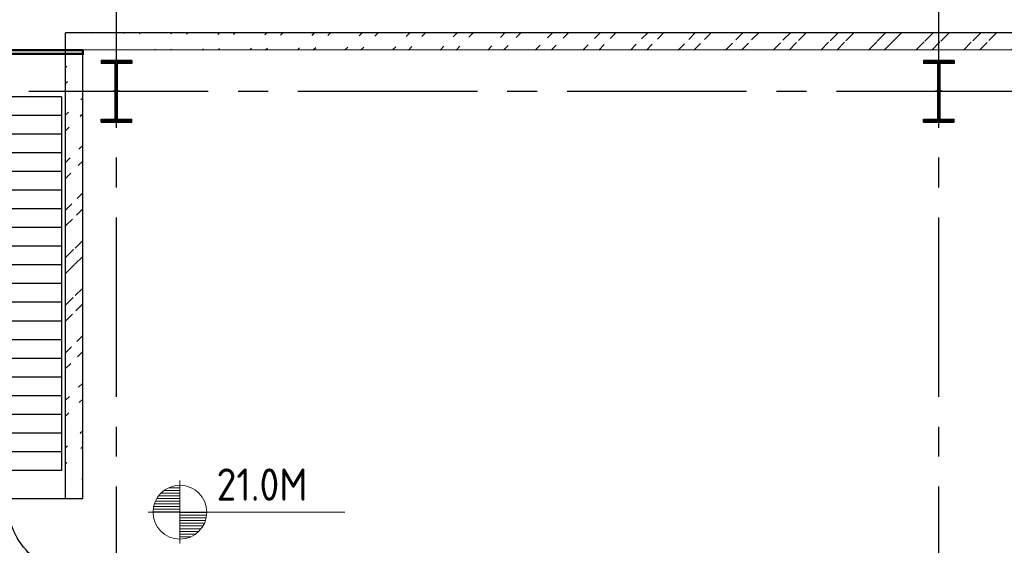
# Model space of a CAD drawing. Extents: x -11758 to 4934791, y -233543 to 1826789.
# Tile 8 of 107: x 82576 to 95743, y 44155 to 51188. Entities that reach past the tile are written whole.
import ezdxf

# ---------------------------------------------------------------- set-up
doc = ezdxf.new("R2010")
doc.units = 0
doc.header["$LTSCALE"] = 800
doc.header["$MEASUREMENT"] = 0
doc.linetypes.add('CENTER', pattern=[2, 1.25, -0.25, 0.25, -0.25])
doc.linetypes.add('CENTER2', pattern=[1.125, 0.75, -0.125, 0.125, -0.125])
doc.layers.get('0').update_dxf_attribs({"linetype": 'CONTINUOUS'})
for name, color, linetype in [('COL', 1, 'CENTER'), ('GRID', 8, 'CENTER'), ('HATCH', 9, 'CONTINUOUS'), ('WALL', 6, 'CONTINUOUS')]:
    doc.layers.add(name, color=color, linetype=linetype)
doc.layers.add('T', color=3, linetype='CONTINUOUS', lineweight=15)
doc.layers.add('TEXT', color=3, linetype='CONTINUOUS', lineweight=15)
doc.styles.add('S3', font='ROMANS1.SHX', dxfattribs={"width": 0.8})
doc.styles.get("Standard").update_dxf_attribs({"font": 'ISO9'})

# ---------------------------------------------------------------- blocks, each defined once
blk = doc.blocks.new('SSDCDCDC')
at = {"layer": 'WALL'}
for p, q in [((247921, 170427), (247921, 165427)), ((247921, 170427), (249121, 170427)), ((249121, 170427), (249121, 165927)), ((249371, 170427), (249371, 166392)), ((249371, 170427), (250571, 170427)), ((250571, 170427), (250571, 167190)), ((247921, 170177), (249121, 170177)), ((249371, 170177), (250571, 170177)), ((247921, 169927), (249121, 169927)), ((249371, 169927), (250571, 169927)), ((247921, 169677), (249121, 169677)), ((249371, 169677), (250571, 169677)), ((247921, 169427), (249121, 169427)), ((249371, 169427), (250571, 169427)), ((247921, 169177), (249121, 169177)), ((249371, 169177), (250571, 169177)), ((247921, 168927), (249121, 168927)), ((249371, 168927), (250571, 168927)), ((247921, 168677), (249121, 168677)), ((249371, 168677), (250571, 168677)), ((247921, 168427), (249121, 168427)), ((249121, 168427), (249371, 168427)), ((249371, 168427), (250571, 168427)), ((247921, 168177), (249121, 168177)), ((249371, 168177), (250571, 168177)), ((247921, 167927), (249121, 167927)), ((249371, 167927), (250571, 167927)), ((247921, 167677), (249121, 167677)), ((249371, 167677), (250571, 167677)), ((247921, 167427), (249121, 167427)), ((249371, 167427), (250571, 167427)), ((247921, 167177), (249121, 167177)), ((249371, 167177), (250571, 167177)), ((247921, 166927), (249121, 166927)), ((250238, 166927), (249371, 166927)), ((250571, 166725), (250571, 165427)), ((247921, 166677), (249121, 166677)), ((249884, 166677), (249371, 166677)), ((250571, 166677), (250510, 166677)), ((247921, 166427), (249121, 166427)), ((249434, 166427), (249371, 166427)), ((250571, 166427), (250193, 166427)), ((247921, 166177), (249121, 166177)), ((250571, 166177), (249821, 166177)), ((247921, 165927), (249121, 165927)), ((249371, 165927), (249371, 165427)), ((250571, 165927), (249371, 165927)), ((247921, 165677), (249121, 165677)), ((250571, 165677), (249371, 165677)), ((247921, 165427), (249121, 165427)), ((250571, 165427), (249371, 165427)), ((248639, 165050), (247639, 165050)), ((248639, 165050), (247639, 165050))]:
    blk.add_line(p, q, dxfattribs=at)
at = {"layer": 'WALL', "const_width": 30, "flags": 128}
for points in [[(247639, 164050), (247639, 162722), (250899, 162722), (250899, 171052), (247639, 171052)], [(247639, 171052), (247639, 171002), (247639, 171002), (250849, 171002), (250849, 170952), (250849, 170952), (250849, 162772), (250799, 162772), (247689, 162772), (247689, 162772), (247689, 164049), (247639, 164050)]]:
    blk.add_lwpolyline(points, dxfattribs=at)
at = {"layer": 'WALL'}
for points in [[(249121, 165427), (249121, 168427)], [(250575, 167193), (250103, 166821), (249992, 166961), (250118, 166605), (250007, 166745), (249371, 166392)], [(250575, 166728), (250103, 166356), (249992, 166496), (250118, 166140), (250007, 166280), (249371, 165927)]]:
    blk.add_lwpolyline(points, dxfattribs=at)
blk.add_arc((247691, 164998), 949, 266.8572, 3.1428, dxfattribs=at)
blk = doc.blocks.new('e row column')
at = {"layer": 'COL'}
h = blk.add_hatch(dxfattribs=at)
h.set_pattern_fill('ANSI31', color=256, scale=100, style=0)
h.set_pattern_definition([(45, (112934.024, 108453.531), (-8.83883, 8.83883), [])])
h.paths.add_polyline_path([(112729, 108081), (113139, 108081), (113139, 108041), (112729, 108041)])
h.paths.add_polyline_path([(113139, 108866), (113139, 108826), (112729, 108826), (112729, 108866)])
edge = h.paths.add_edge_path()
edge.add_line((112918, 108081), (112918, 108826))
edge.add_line((112950, 108081), (112950, 108826))
at = {"layer": 'COL', "color": 2}
for p, q in [((112934, 107991), (112934, 108916)), ((112978, 108454), (112890, 108454))]:
    blk.add_line(p, q, dxfattribs=at)
at = {"layer": 'COL'}
for p, q in [((113139, 108866), (112729, 108866)), ((112729, 108866), (112729, 108826)), ((113139, 108826), (112729, 108826)), ((112918, 108081), (112918, 108826)), ((112950, 108081), (112950, 108826)), ((113139, 108866), (113139, 108826)), ((112729, 108081), (113139, 108081)), ((112729, 108041), (112729, 108081)), ((112729, 108041), (113139, 108041)), ((113139, 108041), (113139, 108081))]:
    blk.add_line(p, q, dxfattribs=at)
blk = doc.blocks.new('*X4')
at = {"color": 0}
for p, q in [((36153.7, 29375), (36329.8, 29375)), ((36183.1, 29400), (36329.8, 29400)), ((36226, 29425), (36329.8, 29425)), ((36092.1, 29275), (36329.8, 29275)), ((36101.7, 29300), (36329.8, 29300)), ((36114.7, 29325), (36329.8, 29325)), ((36131.6, 29350), (36329.8, 29350)), ((36079.8, 29200), (36329.8, 29200)), ((36081.3, 29225), (36329.8, 29225)), ((36085.3, 29250), (36329.8, 29250))]:
    blk.add_line(p, q, dxfattribs=at)
blk = doc.blocks.new('LL')
for p, q in [((-711, 0), (-711, 423)), ((-1136, 0), (-711, 0)), ((1493, 0), (-711, 0)), ((-711, 0), (-711, -418))]:
    blk.add_line(p, q)
for start, end in [(90, 180), (0, 90), (180, 270), (270, 0)]:
    blk.add_arc((-711, 0), 360, start, end)
at = {"xscale": 1.440000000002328, "yscale": 1.440000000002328, "zscale": 1.440000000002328}
blk.add_blockref('*X4', (-53026, -42044), dxfattribs=at)
at = {"xscale": 1.440000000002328, "yscale": 1.440000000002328, "zscale": 1.440000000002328, "rotation": 180}
blk.add_blockref('*X4', (51604, 42044), dxfattribs=at)
at = {"flags": 4}
blk.add_attdef('LEVEL', (-222, 154), '', height=432, dxfattribs=at)

msp = doc.modelspace()

# ---------------------------------------------------------------- hatches: boundary and pattern name
at = {"layer": 'HATCH'}
h = msp.add_hatch(dxfattribs=at)
h.set_pattern_fill('ANSI32', color=256, scale=1200, style=0)
h.set_pattern_definition([(45, (-1010.4, -96339.4), (-318.198, 318.198), []), (45, (-798.25, -96339.4), (-318.198, 318.198), [])])
edge = h.paths.add_edge_path()
edge.add_line((105469.2, 51010.5), (83189.4, 51012.3))
edge.add_line((105239.2, 50780.6), (83419.4, 50782.4))
h = msp.add_hatch(dxfattribs=at)
h.set_pattern_fill('ANSI32', color=256, scale=1200, style=0)
h.set_pattern_definition([(45, (-2010.4, -98290.74), (-318.198, 318.198), []), (45, (-1798.25, -98290.74), (-318.198, 318.198), [])])
edge = h.paths.add_edge_path()
edge.add_line((83190.4, 44778.5), (83190.4, 51012.8))
edge.add_line((83419.1, 44778.5), (83419.1, 50782.8))

# ---------------------------------------------------------------- linework, layer by layer
at = {"layer": 'GRID', "linetype": 'CENTER2', "ltscale": 4}
for p, q in [((83869.4, 24541.7), (83869.4, 51477)), ((94869.4, 24541.6), (94869.4, 51477)), ((82697.4, 50231), (107927.1, 50231))]:
    msp.add_line(p, q, dxfattribs=at)
at = {"layer": 'WALL'}
for p, q in [((105469.2, 51010.5), (83189.4, 51012.3)), ((83190.4, 44778.5), (83190.4, 51012.8)), ((83419.1, 44778.5), (83419.1, 50782.8)), ((105239.2, 50780.6), (83419.4, 50782.4))]:
    msp.add_line(p, q, dxfattribs=at)

# ---------------------------------------------------------------- block references
at = {"xscale": -1}
msp.add_blockref('SSDCDCDC', (331058.2, -120271), dxfattribs=at)
for p in [(-29064.6, -58222.5), (-18064.6, -58222.5)]:
    msp.add_blockref('e row column', p)
at = {"layer": 'TEXT'}
msp.add_blockref('LL', (85430.6, 44597.3), dxfattribs=at).add_auto_attribs({'LEVEL': '21.0M'})

# ---------------------------------------------------------------- texts
at = {"layer": 'T', "insert": (75480.3, 49064.4, 207.7), "char_height": 400, "width": 3723.143, "attachment_point": 1, "style": 'S3'}
msp.add_mtext('\\pi604.43;STAIRCASE \\P\\pi78.714;0.0M TO 21.0M', dxfattribs=at)

doc.saveas('drawing.dxf')
